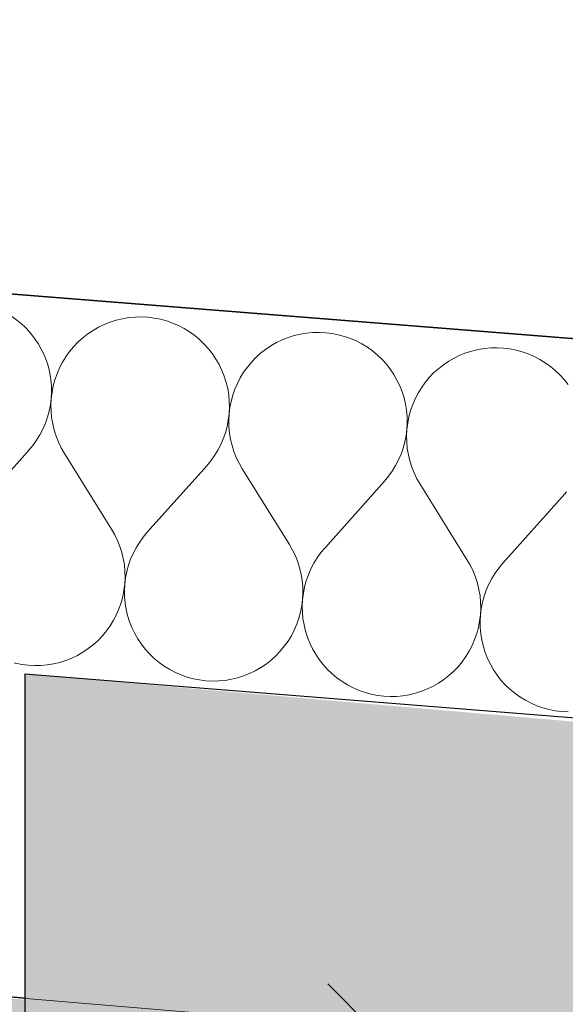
# Model space of a CAD drawing. Header units: millimetres. Extents: x -40276 to 214973, y -147941 to 35228.
# Tile 134 of 256: x -10990 to -10757, y 18677 to 19098. Entities that reach past the tile are written whole.
import ezdxf

# ---------------------------------------------------------------- set-up
doc = ezdxf.new("R2010")
doc.units = ezdxf.units.MM
doc.header["$MEASUREMENT"] = 0
doc.linetypes.add('Wipeout_Contour', pattern=[1000, 0, -1000])
for name, color, linetype in [('1._POHLED ZÁPADNÍ_2_0_plochy', 7, 'Continuous'), ('1._POHLED ZÁPADNÍ_2_akustické prvky', 7, 'Continuous'), ('1._POHLED ZÁPADNÍ_2_BT_ortho', 7, 'Continuous'), ('1._POHLED ZÁPADNÍ_2_Konstrukce - nosné', 7, 'Continuous'), ('1._POHLED ZÁPADNÍ_2_Nové_Výplně – Řezové', 7, 'Continuous'), ('1._POHLED ZÁPADNÍ_2_Výplně – Řezové', 7, 'Continuous')]:
    doc.layers.add(name, color=color, linetype=linetype)

# ---------------------------------------------------------------- blocks, each defined once
blk = doc.blocks.new('*X20', base_point=(-42174.69, -26223.67))
at = {"layer": '1._POHLED ZÁPADNÍ_2_Nové_Výplně – Řezové', "color": 21, "linetype": 'Continuous', "lineweight": 20, "true_color": 0xffaaaa}
for p, q in [((-10946.32, 18970.04), (-10948.97, 18969.41)), ((-10943.64, 18970.48), (-10946.32, 18970.04)), ((-10940.93, 18970.73), (-10943.64, 18970.48)), ((-10938.21, 18970.79), (-10940.93, 18970.73)), ((-10935.49, 18970.65), (-10938.21, 18970.79)), ((-10932.79, 18970.32), (-10935.49, 18970.65)), ((-10930.12, 18969.8), (-10932.79, 18970.32)), ((-10927.49, 18969.08), (-10930.12, 18969.8)), ((-10987.34, 18965.8), (-10988.08, 18966.51)), ((-10985.51, 18963.78), (-10987.34, 18965.8)), ((-10956.54, 18966.4), (-10958.9, 18965.05)), ((-10954.09, 18967.58), (-10956.54, 18966.4)), ((-10951.56, 18968.59), (-10954.09, 18967.58)), ((-10948.97, 18969.41), (-10951.56, 18968.59)), ((-10924.93, 18968.18), (-10927.49, 18969.08)), ((-10922.43, 18967.1), (-10924.93, 18968.18)), ((-10920.02, 18965.85), (-10922.43, 18967.1)), ((-10917.7, 18964.43), (-10920.02, 18965.85)), ((-10983.84, 18961.63), (-10985.51, 18963.78)), ((-10982.32, 18959.38), (-10983.84, 18961.63)), ((-10963.3, 18961.85), (-10965.32, 18960.03)), ((-10961.16, 18963.53), (-10963.3, 18961.85)), ((-10958.9, 18965.05), (-10961.16, 18963.53)), ((-10915.49, 18962.84), (-10917.7, 18964.43)), ((-10913.39, 18961.1), (-10915.49, 18962.84)), ((-10875.65, 18962), (-10878.18, 18961)), ((-10873.06, 18962.82), (-10875.65, 18962)), ((-10870.41, 18963.46), (-10873.06, 18962.82)), ((-10867.73, 18963.9), (-10870.41, 18963.46)), ((-10865.02, 18964.15), (-10867.73, 18963.9)), ((-10862.3, 18964.21), (-10865.02, 18964.15)), ((-10859.58, 18964.07), (-10862.3, 18964.21)), ((-10856.88, 18963.74), (-10859.58, 18964.07)), ((-10854.21, 18963.21), (-10856.88, 18963.74)), ((-10851.59, 18962.5), (-10854.21, 18963.21)), ((-10849.02, 18961.6), (-10851.59, 18962.5)), ((-10846.52, 18960.52), (-10849.02, 18961.6)), ((-10980.97, 18957.02), (-10982.32, 18959.38)), ((-10979.79, 18954.56), (-10980.97, 18957.02)), ((-10967.2, 18958.07), (-10968.94, 18955.97)), ((-10965.32, 18960.03), (-10967.2, 18958.07)), ((-10911.43, 18959.22), (-10913.39, 18961.1)), ((-10909.61, 18957.2), (-10911.43, 18959.22)), ((-10907.93, 18955.05), (-10909.61, 18957.2)), ((-10885.25, 18956.95), (-10887.39, 18955.27)), ((-10882.99, 18958.47), (-10885.25, 18956.95)), ((-10880.63, 18959.82), (-10882.99, 18958.47)), ((-10878.18, 18961), (-10880.63, 18959.82)), ((-10844.11, 18959.27), (-10846.52, 18960.52)), ((-10841.79, 18957.84), (-10844.11, 18959.27)), ((-10839.58, 18956.26), (-10841.79, 18957.84)), ((-10791.82, 18957.32), (-10794.51, 18956.88)), ((-10789.12, 18957.57), (-10791.82, 18957.32)), ((-10786.4, 18957.63), (-10789.12, 18957.57)), ((-10783.68, 18957.49), (-10786.4, 18957.63)), ((-10780.98, 18957.16), (-10783.68, 18957.49)), ((-10778.31, 18956.63), (-10780.98, 18957.16)), ((-10978.79, 18952.03), (-10979.79, 18954.56)), ((-10970.52, 18953.76), (-10971.95, 18951.44)), ((-10968.94, 18955.97), (-10970.52, 18953.76)), ((-10906.42, 18952.8), (-10907.93, 18955.05)), ((-10905.07, 18950.43), (-10906.42, 18952.8)), ((-10889.41, 18953.45), (-10891.3, 18951.48)), ((-10887.39, 18955.27), (-10889.41, 18953.45)), ((-10837.49, 18954.52), (-10839.58, 18956.26)), ((-10835.53, 18952.64), (-10837.49, 18954.52)), ((-10804.73, 18953.24), (-10807.09, 18951.88)), ((-10802.28, 18954.42), (-10804.73, 18953.24)), ((-10799.75, 18955.42), (-10802.28, 18954.42)), ((-10797.15, 18956.24), (-10799.75, 18955.42)), ((-10794.51, 18956.88), (-10797.15, 18956.24)), ((-10775.68, 18955.92), (-10778.31, 18956.63)), ((-10773.12, 18955.02), (-10775.68, 18955.92)), ((-10770.62, 18953.94), (-10773.12, 18955.02)), ((-10768.2, 18952.69), (-10770.62, 18953.94)), ((-10977.97, 18949.44), (-10978.79, 18952.03)), ((-10977.34, 18946.79), (-10977.97, 18949.44)), ((-10973.2, 18949.03), (-10974.28, 18946.53)), ((-10971.95, 18951.44), (-10973.2, 18949.03)), ((-10903.89, 18947.98), (-10905.07, 18950.43)), ((-10893.03, 18949.39), (-10894.62, 18947.18)), ((-10891.3, 18951.48), (-10893.03, 18949.39)), ((-10833.7, 18950.62), (-10835.53, 18952.64)), ((-10832.03, 18948.47), (-10833.7, 18950.62)), ((-10811.49, 18948.69), (-10813.51, 18946.87)), ((-10809.34, 18950.37), (-10811.49, 18948.69)), ((-10807.09, 18951.88), (-10809.34, 18950.37)), ((-10765.89, 18951.26), (-10768.2, 18952.69)), ((-10763.67, 18949.68), (-10765.89, 18951.26)), ((-10761.58, 18947.94), (-10763.67, 18949.68)), ((-10976.9, 18944.11), (-10977.34, 18946.79)), ((-10974.28, 18946.53), (-10975.17, 18943.96)), ((-10902.88, 18945.45), (-10903.89, 18947.98)), ((-10902.07, 18942.86), (-10902.88, 18945.45)), ((-10896.04, 18944.86), (-10897.29, 18942.45)), ((-10894.62, 18947.18), (-10896.04, 18944.86)), ((-10830.51, 18946.21), (-10832.03, 18948.47)), ((-10829.16, 18943.85), (-10830.51, 18946.21)), ((-10815.39, 18944.9), (-10817.13, 18942.81)), ((-10813.51, 18946.87), (-10815.39, 18944.9)), ((-10759.62, 18946.05), (-10761.58, 18947.94)), ((-10757.8, 18944.03), (-10759.62, 18946.05)), ((-10976.65, 18941.4), (-10976.9, 18944.11)), ((-10976.6, 18938.68), (-10976.65, 18941.4)), ((-10975.88, 18941.33), (-10976.41, 18938.66)), ((-10975.17, 18943.96), (-10975.88, 18941.33)), ((-10901.43, 18940.21), (-10902.07, 18942.86)), ((-10900.99, 18937.53), (-10901.43, 18940.21)), ((-10897.29, 18942.45), (-10898.37, 18939.95)), ((-10827.98, 18941.4), (-10829.16, 18943.85)), ((-10826.98, 18938.87), (-10827.98, 18941.4)), ((-10818.71, 18940.6), (-10820.13, 18938.28)), ((-10817.13, 18942.81), (-10818.71, 18940.6)), ((-10756.12, 18941.89), (-10757.8, 18944.03)), ((-10977.07, 18933.26), (-10976.74, 18935.96)), ((-10976.74, 18935.96), (-10976.87, 18933.25)), ((-10976.74, 18935.96), (-10976.6, 18938.68)), ((-10976.41, 18938.66), (-10976.74, 18935.96)), ((-10900.74, 18934.82), (-10900.99, 18937.53)), ((-10899.27, 18937.38), (-10899.98, 18934.75)), ((-10898.37, 18939.95), (-10899.27, 18937.38)), ((-10826.16, 18936.28), (-10826.98, 18938.87)), ((-10825.53, 18933.63), (-10826.16, 18936.28)), ((-10820.13, 18938.28), (-10821.39, 18935.86)), ((-10977.59, 18930.59), (-10977.07, 18933.26)), ((-10976.87, 18933.25), (-10976.81, 18930.53)), ((-10900.83, 18929.38), (-10900.69, 18932.1)), ((-10900.5, 18932.08), (-10900.83, 18929.38)), ((-10900.69, 18932.1), (-10900.74, 18934.82)), ((-10899.98, 18934.75), (-10900.5, 18932.08)), ((-10825.09, 18930.95), (-10825.53, 18933.63)), ((-10822.46, 18933.37), (-10823.36, 18930.8)), ((-10821.39, 18935.86), (-10822.46, 18933.37)), ((-10979.21, 18925.4), (-10978.31, 18927.97)), ((-10978.31, 18927.97), (-10977.59, 18930.59)), ((-10976.81, 18930.53), (-10976.56, 18927.82)), ((-10976.56, 18927.82), (-10976.12, 18925.13)), ((-10901.16, 18926.68), (-10900.83, 18929.38)), ((-10900.83, 18929.38), (-10900.97, 18926.67)), ((-10824.84, 18928.24), (-10825.09, 18930.95)), ((-10824.78, 18925.52), (-10824.84, 18928.24)), ((-10824.07, 18928.17), (-10824.59, 18925.5)), ((-10823.36, 18930.8), (-10824.07, 18928.17)), ((-10980.29, 18922.91), (-10979.21, 18925.4)), ((-10976.12, 18925.13), (-10975.48, 18922.49)), ((-10902.4, 18921.39), (-10901.69, 18924.01)), ((-10901.69, 18924.01), (-10901.16, 18926.68)), ((-10900.97, 18926.67), (-10900.91, 18923.95)), ((-10900.91, 18923.95), (-10900.66, 18921.24)), ((-10824.92, 18922.8), (-10824.78, 18925.52)), ((-10824.59, 18925.5), (-10824.92, 18922.8)), ((-10982.97, 18918.17), (-10981.55, 18920.49)), ((-10981.55, 18920.49), (-10980.29, 18922.91)), ((-10975.48, 18922.49), (-10974.66, 18919.9)), ((-10974.66, 18919.9), (-10973.66, 18917.37)), ((-10903.3, 18918.82), (-10902.4, 18921.39)), ((-10900.66, 18921.24), (-10900.21, 18918.55)), ((-10825.78, 18917.43), (-10825.26, 18920.1)), ((-10825.26, 18920.1), (-10824.92, 18922.8)), ((-10824.92, 18922.8), (-10825.06, 18920.08)), ((-10825.06, 18920.08), (-10825, 18917.36)), ((-10986.3, 18913.87), (-10984.56, 18915.97)), ((-10984.56, 18915.97), (-10982.97, 18918.17)), ((-10973.66, 18917.37), (-10972.47, 18914.92)), ((-10972.47, 18914.92), (-10971.12, 18912.56)), ((-10905.64, 18913.91), (-10904.38, 18916.32)), ((-10904.38, 18916.32), (-10903.3, 18918.82)), ((-10900.21, 18918.55), (-10899.58, 18915.91)), ((-10899.58, 18915.91), (-10898.75, 18913.31)), ((-10826.5, 18914.81), (-10825.78, 18917.43)), ((-10825, 18917.36), (-10824.75, 18914.65)), ((-10986.3, 18913.87), (-10988.08, 18911.88)), ((-10971.12, 18912.56), (-10950.98, 18880.22)), ((-10908.65, 18909.38), (-10907.06, 18911.59)), ((-10907.06, 18911.59), (-10905.64, 18913.91)), ((-10898.75, 18913.31), (-10897.75, 18910.79)), ((-10897.75, 18910.79), (-10896.57, 18908.34)), ((-10828.48, 18909.74), (-10827.4, 18912.24)), ((-10827.4, 18912.24), (-10826.5, 18914.81)), ((-10824.75, 18914.65), (-10824.31, 18911.97)), ((-10824.31, 18911.97), (-10823.67, 18909.33)), ((-10910.39, 18907.29), (-10935.8, 18878.91)), ((-10910.39, 18907.29), (-10908.65, 18909.38)), ((-10896.57, 18908.34), (-10895.21, 18905.98)), ((-10831.16, 18905.01), (-10829.73, 18907.33)), ((-10829.73, 18907.33), (-10828.48, 18909.74)), ((-10823.67, 18909.33), (-10822.85, 18906.73)), ((-10822.85, 18906.73), (-10821.84, 18904.2)), ((-10895.21, 18905.98), (-10875.07, 18873.64)), ((-10834.49, 18900.71), (-10832.75, 18902.8)), ((-10832.75, 18902.8), (-10831.16, 18905.01)), ((-10821.84, 18904.2), (-10820.66, 18901.75)), ((-10834.49, 18900.71), (-10859.89, 18872.32)), ((-10820.66, 18901.75), (-10819.31, 18899.4)), ((-10819.31, 18899.4), (-10799.17, 18867.06)), ((-10758.58, 18894.13), (-10783.99, 18865.74)), ((-10758.58, 18894.13), (-10756.84, 18896.22)), ((-10949.62, 18877.86), (-10950.98, 18880.22)), ((-10948.44, 18875.41), (-10949.62, 18877.86)), ((-10935.8, 18878.91), (-10937.54, 18876.81)), ((-10947.44, 18872.88), (-10948.44, 18875.41)), ((-10939.12, 18874.6), (-10940.55, 18872.29)), ((-10937.54, 18876.81), (-10939.12, 18874.6)), ((-10873.72, 18871.28), (-10875.07, 18873.64)), ((-10946.61, 18870.29), (-10947.44, 18872.88)), ((-10945.98, 18867.65), (-10946.61, 18870.29)), ((-10941.81, 18869.87), (-10942.89, 18867.38)), ((-10940.55, 18872.29), (-10941.81, 18869.87)), ((-10872.53, 18868.83), (-10873.72, 18871.28)), ((-10871.53, 18866.3), (-10872.53, 18868.83)), ((-10861.63, 18870.23), (-10863.22, 18868.02)), ((-10859.89, 18872.32), (-10861.63, 18870.23)), ((-10945.53, 18864.96), (-10945.98, 18867.65)), ((-10945.28, 18862.25), (-10945.53, 18864.96)), ((-10943.79, 18864.81), (-10944.5, 18862.19)), ((-10942.89, 18867.38), (-10943.79, 18864.81)), ((-10870.71, 18863.71), (-10871.53, 18866.3)), ((-10864.64, 18865.71), (-10865.9, 18863.29)), ((-10863.22, 18868.02), (-10864.64, 18865.71)), ((-10797.81, 18864.7), (-10799.17, 18867.06)), ((-10796.63, 18862.25), (-10797.81, 18864.7)), ((-10783.99, 18865.74), (-10785.73, 18863.65)), ((-10945.22, 18859.53), (-10945.28, 18862.25)), ((-10944.5, 18862.19), (-10945.03, 18859.52)), ((-10870.07, 18861.06), (-10870.71, 18863.71)), ((-10869.63, 18858.38), (-10870.07, 18861.06)), ((-10866.98, 18860.8), (-10867.88, 18858.23)), ((-10865.9, 18863.29), (-10866.98, 18860.8)), ((-10795.62, 18859.72), (-10796.63, 18862.25)), ((-10787.31, 18861.44), (-10788.74, 18859.12)), ((-10785.73, 18863.65), (-10787.31, 18861.44)), ((-10945.69, 18854.12), (-10945.36, 18856.82)), ((-10945.36, 18856.82), (-10945.5, 18854.1)), ((-10945.36, 18856.82), (-10945.22, 18859.53)), ((-10945.03, 18859.52), (-10945.36, 18856.82)), ((-10869.38, 18855.67), (-10869.63, 18858.38)), ((-10867.88, 18858.23), (-10868.6, 18855.6)), ((-10794.8, 18857.13), (-10795.62, 18859.72)), ((-10794.17, 18854.48), (-10794.8, 18857.13)), ((-10789.99, 18856.71), (-10791.08, 18854.21)), ((-10788.74, 18859.12), (-10789.99, 18856.71)), ((-10946.21, 18851.45), (-10945.69, 18854.12)), ((-10945.5, 18854.1), (-10945.45, 18851.38)), ((-10869.45, 18850.23), (-10869.32, 18852.95)), ((-10869.12, 18852.93), (-10869.45, 18850.23)), ((-10869.32, 18852.95), (-10869.38, 18855.67)), ((-10868.6, 18855.6), (-10869.12, 18852.93)), ((-10793.72, 18851.8), (-10794.17, 18854.48)), ((-10791.08, 18854.21), (-10791.98, 18851.65)), ((-10947.82, 18846.25), (-10946.92, 18848.82)), ((-10946.92, 18848.82), (-10946.21, 18851.45)), ((-10945.45, 18851.38), (-10945.2, 18848.67)), ((-10945.2, 18848.67), (-10944.76, 18845.99)), ((-10869.78, 18847.53), (-10869.45, 18850.23)), ((-10869.45, 18850.23), (-10869.59, 18847.52)), ((-10793.47, 18849.09), (-10793.72, 18851.8)), ((-10793.41, 18846.37), (-10793.47, 18849.09)), ((-10792.69, 18849.02), (-10793.22, 18846.35)), ((-10791.98, 18851.65), (-10792.69, 18849.02)), ((-10950.15, 18841.34), (-10948.9, 18843.75)), ((-10948.9, 18843.75), (-10947.82, 18846.25)), ((-10944.76, 18845.99), (-10944.12, 18843.34)), ((-10871.02, 18842.24), (-10870.31, 18844.86)), ((-10870.31, 18844.86), (-10869.78, 18847.53)), ((-10869.59, 18847.52), (-10869.54, 18844.8)), ((-10869.54, 18844.8), (-10869.29, 18842.09)), ((-10793.88, 18840.95), (-10793.55, 18843.65)), ((-10793.55, 18843.65), (-10793.69, 18840.94)), ((-10793.55, 18843.65), (-10793.41, 18846.37)), ((-10793.22, 18846.35), (-10793.55, 18843.65)), ((-10951.57, 18839.02), (-10950.15, 18841.34)), ((-10944.12, 18843.34), (-10943.31, 18840.74)), ((-10943.31, 18840.74), (-10942.3, 18838.22)), ((-10872.99, 18837.17), (-10871.91, 18839.67)), ((-10871.91, 18839.67), (-10871.02, 18842.24)), ((-10869.29, 18842.09), (-10868.85, 18839.4)), ((-10868.85, 18839.4), (-10868.22, 18836.76)), ((-10794.4, 18838.28), (-10793.88, 18840.95)), ((-10793.69, 18840.94), (-10793.63, 18838.22)), ((-10954.89, 18834.71), (-10953.16, 18836.81)), ((-10953.16, 18836.81), (-10951.57, 18839.02)), ((-10942.3, 18838.22), (-10941.12, 18835.76)), ((-10941.12, 18835.76), (-10939.77, 18833.4)), ((-10874.24, 18834.76), (-10872.99, 18837.17)), ((-10868.22, 18836.76), (-10867.4, 18834.16)), ((-10796.01, 18833.09), (-10795.11, 18835.66)), ((-10795.11, 18835.66), (-10794.4, 18838.28)), ((-10793.63, 18838.22), (-10793.39, 18835.51)), ((-10793.39, 18835.51), (-10792.94, 18832.82)), ((-10960.94, 18829.25), (-10958.8, 18830.93)), ((-10958.8, 18830.93), (-10956.78, 18832.75)), ((-10956.78, 18832.75), (-10954.89, 18834.71)), ((-10939.77, 18833.4), (-10938.25, 18831.14)), ((-10938.25, 18831.14), (-10936.58, 18829)), ((-10877.25, 18830.23), (-10875.67, 18832.44)), ((-10875.67, 18832.44), (-10874.24, 18834.76)), ((-10867.4, 18834.16), (-10866.4, 18831.63)), ((-10866.4, 18831.63), (-10865.22, 18829.18)), ((-10797.09, 18830.59), (-10796.01, 18833.09)), ((-10792.94, 18832.82), (-10792.31, 18830.18)), ((-10965.56, 18826.38), (-10963.2, 18827.73)), ((-10963.2, 18827.73), (-10960.94, 18829.25)), ((-10936.58, 18829), (-10934.76, 18826.98)), ((-10934.76, 18826.98), (-10932.8, 18825.1)), ((-10880.87, 18826.17), (-10878.99, 18828.13)), ((-10878.99, 18828.13), (-10877.25, 18830.23)), ((-10865.22, 18829.18), (-10863.87, 18826.82)), ((-10863.87, 18826.82), (-10862.35, 18824.56)), ((-10799.76, 18825.86), (-10798.34, 18828.18)), ((-10798.34, 18828.18), (-10797.09, 18830.59)), ((-10792.31, 18830.18), (-10791.49, 18827.58)), ((-10791.49, 18827.58), (-10790.49, 18825.05)), ((-10978.46, 18822.3), (-10975.78, 18822.74)), ((-10975.78, 18822.74), (-10973.13, 18823.37)), ((-10973.13, 18823.37), (-10970.54, 18824.19)), ((-10970.54, 18824.19), (-10968.01, 18825.2)), ((-10968.01, 18825.2), (-10965.56, 18826.38)), ((-10932.8, 18825.1), (-10930.7, 18823.36)), ((-10930.7, 18823.36), (-10928.49, 18821.77)), ((-10887.29, 18821.15), (-10885.03, 18822.67)), ((-10885.03, 18822.67), (-10882.89, 18824.35)), ((-10882.89, 18824.35), (-10880.87, 18826.17)), ((-10862.35, 18824.56), (-10860.67, 18822.42)), ((-10803.08, 18821.55), (-10801.35, 18823.64)), ((-10801.35, 18823.64), (-10799.76, 18825.86)), ((-10790.49, 18825.05), (-10789.31, 18822.6)), ((-10789.31, 18822.6), (-10787.96, 18820.24)), ((-10988.08, 18822.31), (-10986.61, 18822.13)), ((-10986.61, 18822.13), (-10983.89, 18821.99)), ((-10983.89, 18821.99), (-10981.17, 18822.05)), ((-10981.17, 18822.05), (-10978.46, 18822.3)), ((-10928.49, 18821.77), (-10926.17, 18820.35)), ((-10926.17, 18820.35), (-10923.76, 18819.09)), ((-10923.76, 18819.09), (-10921.26, 18818.01)), ((-10894.63, 18817.61), (-10892.1, 18818.62)), ((-10892.1, 18818.62), (-10889.65, 18819.8)), ((-10889.65, 18819.8), (-10887.29, 18821.15)), ((-10860.67, 18822.42), (-10858.85, 18820.4)), ((-10858.85, 18820.4), (-10856.89, 18818.52)), ((-10856.89, 18818.52), (-10854.8, 18816.78)), ((-10806.98, 18817.76), (-10804.97, 18819.59)), ((-10804.97, 18819.59), (-10803.08, 18821.55)), ((-10787.96, 18820.24), (-10786.44, 18817.98)), ((-10921.26, 18818.01), (-10918.7, 18817.12)), ((-10918.7, 18817.12), (-10916.07, 18816.4)), ((-10916.07, 18816.4), (-10913.4, 18815.88)), ((-10913.4, 18815.88), (-10910.7, 18815.55)), ((-10910.7, 18815.55), (-10907.98, 18815.41)), ((-10907.98, 18815.41), (-10905.26, 18815.47)), ((-10905.26, 18815.47), (-10902.55, 18815.72)), ((-10902.55, 18815.72), (-10899.87, 18816.16)), ((-10899.87, 18816.16), (-10897.22, 18816.79)), ((-10897.22, 18816.79), (-10894.63, 18817.61)), ((-10854.8, 18816.78), (-10852.59, 18815.19)), ((-10852.59, 18815.19), (-10850.27, 18813.77)), ((-10813.75, 18813.22), (-10811.39, 18814.57)), ((-10811.39, 18814.57), (-10809.13, 18816.09)), ((-10809.13, 18816.09), (-10806.98, 18817.76)), ((-10786.44, 18817.98), (-10784.77, 18815.84)), ((-10784.77, 18815.84), (-10782.95, 18813.82)), ((-10850.27, 18813.77), (-10847.85, 18812.51)), ((-10847.85, 18812.51), (-10845.36, 18811.43)), ((-10845.36, 18811.43), (-10842.79, 18810.53)), ((-10842.79, 18810.53), (-10840.16, 18809.82)), ((-10823.96, 18809.58), (-10821.32, 18810.21)), ((-10821.32, 18810.21), (-10818.72, 18811.03)), ((-10818.72, 18811.03), (-10816.2, 18812.04)), ((-10816.2, 18812.04), (-10813.75, 18813.22)), ((-10782.95, 18813.82), (-10780.98, 18811.93)), ((-10780.98, 18811.93), (-10778.89, 18810.19)), ((-10778.89, 18810.19), (-10776.68, 18808.61)), ((-10840.16, 18809.82), (-10837.49, 18809.3)), ((-10837.49, 18809.3), (-10834.79, 18808.97)), ((-10834.79, 18808.97), (-10832.08, 18808.83)), ((-10832.08, 18808.83), (-10829.36, 18808.88)), ((-10829.36, 18808.88), (-10826.65, 18809.13)), ((-10826.65, 18809.13), (-10823.96, 18809.58)), ((-10776.68, 18808.61), (-10774.36, 18807.19)), ((-10774.36, 18807.19), (-10771.95, 18805.93)), ((-10771.95, 18805.93), (-10769.45, 18804.85)), ((-10769.45, 18804.85), (-10766.88, 18803.95)), ((-10766.88, 18803.95), (-10764.26, 18803.24)), ((-10764.26, 18803.24), (-10761.59, 18802.72)), ((-10761.59, 18802.72), (-10758.89, 18802.39)), ((-10758.89, 18802.39), (-10756.17, 18802.25))]:
    blk.add_line(p, q, dxfattribs=at)
blk = doc.blocks.new('*X21', base_point=(-42174.69, -26223.67))
at = {"layer": '1._POHLED ZÁPADNÍ_2_Nové_Výplně – Řezové', "color": 21, "linetype": 'Continuous', "lineweight": 20, "true_color": 0xffaaaa}
for p, q in [((-11100.78, 18982.57), (-11103.37, 18981.75)), ((-11098.13, 18983.2), (-11100.78, 18982.57)), ((-11095.45, 18983.64), (-11098.13, 18983.2)), ((-11092.74, 18983.9), (-11095.45, 18983.64)), ((-11090.02, 18983.95), (-11092.74, 18983.9)), ((-11087.3, 18983.81), (-11090.02, 18983.95)), ((-11084.6, 18983.48), (-11087.3, 18983.81)), ((-11081.93, 18982.96), (-11084.6, 18983.48)), ((-11079.31, 18982.25), (-11081.93, 18982.96)), ((-11076.74, 18981.35), (-11079.31, 18982.25)), ((-11110.71, 18978.21), (-11112.97, 18976.69)), ((-11108.35, 18979.56), (-11110.71, 18978.21)), ((-11105.9, 18980.74), (-11108.35, 18979.56)), ((-11103.37, 18981.75), (-11105.9, 18980.74)), ((-11074.24, 18980.27), (-11076.74, 18981.35)), ((-11071.83, 18979.01), (-11074.24, 18980.27)), ((-11069.51, 18977.59), (-11071.83, 18979.01)), ((-11115.11, 18975.02), (-11117.13, 18973.19)), ((-11112.97, 18976.69), (-11115.11, 18975.02)), ((-11067.3, 18976), (-11069.51, 18977.59)), ((-11065.21, 18974.26), (-11067.3, 18976)), ((-11063.24, 18972.38), (-11065.21, 18974.26)), ((-11029.99, 18974.16), (-11032.44, 18972.98)), ((-11027.47, 18975.17), (-11029.99, 18974.16)), ((-11024.87, 18975.99), (-11027.47, 18975.17)), ((-11022.23, 18976.62), (-11024.87, 18975.99)), ((-11019.54, 18977.06), (-11022.23, 18976.62)), ((-11016.83, 18977.31), (-11019.54, 18977.06)), ((-11014.11, 18977.37), (-11016.83, 18977.31)), ((-11011.4, 18977.23), (-11014.11, 18977.37)), ((-11008.7, 18976.9), (-11011.4, 18977.23)), ((-11006.03, 18976.38), (-11008.7, 18976.9)), ((-11003.4, 18975.66), (-11006.03, 18976.38)), ((-11000.83, 18974.77), (-11003.4, 18975.66)), ((-10998.33, 18973.69), (-11000.83, 18974.77)), ((-11119.01, 18971.23), (-11120.75, 18969.14)), ((-11117.13, 18973.19), (-11119.01, 18971.23)), ((-11061.42, 18970.36), (-11063.24, 18972.38)), ((-11059.75, 18968.22), (-11061.42, 18970.36)), ((-11037.06, 18970.11), (-11039.21, 18968.43)), ((-11034.8, 18971.63), (-11037.06, 18970.11)), ((-11032.44, 18972.98), (-11034.8, 18971.63)), ((-10995.92, 18972.43), (-10998.33, 18973.69)), ((-10993.6, 18971.01), (-10995.92, 18972.43)), ((-10991.39, 18969.42), (-10993.6, 18971.01)), ((-11122.33, 18966.92), (-11123.1, 18965.67)), ((-11120.75, 18969.14), (-11122.33, 18966.92)), ((-11058.23, 18965.96), (-11059.75, 18968.22)), ((-11056.88, 18963.6), (-11058.23, 18965.96)), ((-11041.22, 18966.61), (-11043.11, 18964.65)), ((-11039.21, 18968.43), (-11041.22, 18966.61)), ((-10989.3, 18967.68), (-10991.39, 18969.42)), ((-10988.08, 18966.51), (-10989.3, 18967.68)), ((-11055.7, 18961.15), (-11056.88, 18963.6)), ((-11054.7, 18958.62), (-11055.7, 18961.15)), ((-11044.84, 18962.55), (-11046.43, 18960.34)), ((-11043.11, 18964.65), (-11044.84, 18962.55)), ((-11053.88, 18956.02), (-11054.7, 18958.62)), ((-11047.85, 18958.02), (-11049.1, 18955.61)), ((-11046.43, 18960.34), (-11047.85, 18958.02)), ((-11053.25, 18953.38), (-11053.88, 18956.02)), ((-11052.8, 18950.69), (-11053.25, 18953.38)), ((-11050.18, 18953.11), (-11051.08, 18950.54)), ((-11049.1, 18955.61), (-11050.18, 18953.11)), ((-11052.56, 18947.98), (-11052.8, 18950.69)), ((-11051.08, 18950.54), (-11051.79, 18947.92)), ((-11052.64, 18942.55), (-11052.5, 18945.26)), ((-11052.31, 18945.25), (-11052.64, 18942.55)), ((-11052.5, 18945.26), (-11052.56, 18947.98)), ((-11051.79, 18947.92), (-11052.31, 18945.25)), ((-11052.97, 18939.85), (-11052.64, 18942.55)), ((-11052.64, 18942.55), (-11052.78, 18939.83)), ((-11054.21, 18934.55), (-11053.5, 18937.18)), ((-11053.5, 18937.18), (-11052.97, 18939.85)), ((-11052.78, 18939.83), (-11052.72, 18937.11)), ((-11052.72, 18937.11), (-11052.47, 18934.4)), ((-11056.19, 18929.49), (-11055.11, 18931.98)), ((-11055.11, 18931.98), (-11054.21, 18934.55)), ((-11052.47, 18934.4), (-11052.02, 18931.72)), ((-11057.45, 18927.07), (-11056.19, 18929.49)), ((-11052.02, 18931.72), (-11051.39, 18929.07)), ((-11051.39, 18929.07), (-11050.57, 18926.48)), ((-11060.46, 18922.55), (-11058.88, 18924.76)), ((-11058.88, 18924.76), (-11057.45, 18927.07)), ((-11050.57, 18926.48), (-11049.56, 18923.95)), ((-11049.56, 18923.95), (-11048.38, 18921.5)), ((-11062.2, 18920.46), (-11071.8, 18909.73)), ((-11062.2, 18920.46), (-11060.46, 18922.55)), ((-11048.38, 18921.5), (-11047.02, 18919.14)), ((-11047.02, 18919.14), (-11026.88, 18886.8)), ((-10988.08, 18911.88), (-11011.7, 18885.49)), ((-11025.53, 18884.44), (-11026.88, 18886.8)), ((-11024.35, 18881.99), (-11025.53, 18884.44)), ((-11023.34, 18879.47), (-11024.35, 18881.99)), ((-11013.44, 18883.4), (-11015.03, 18881.19)), ((-11011.7, 18885.49), (-11013.44, 18883.4)), ((-11022.52, 18876.87), (-11023.34, 18879.47)), ((-11016.46, 18878.87), (-11017.71, 18876.46)), ((-11015.03, 18881.19), (-11016.46, 18878.87)), ((-11021.88, 18874.23), (-11022.52, 18876.87)), ((-11021.44, 18871.54), (-11021.88, 18874.23)), ((-11018.79, 18873.96), (-11019.69, 18871.39)), ((-11017.71, 18876.46), (-11018.79, 18873.96)), ((-11021.19, 18868.83), (-11021.44, 18871.54)), ((-11021.13, 18866.11), (-11021.19, 18868.83)), ((-11020.41, 18868.77), (-11020.93, 18866.1)), ((-11019.69, 18871.39), (-11020.41, 18868.77)), ((-11021.27, 18863.4), (-11021.13, 18866.11)), ((-11020.93, 18866.1), (-11021.27, 18863.4)), ((-11022.12, 18858.03), (-11021.6, 18860.7)), ((-11021.6, 18860.7), (-11021.27, 18863.4)), ((-11021.27, 18863.4), (-11021.41, 18860.68)), ((-11021.41, 18860.68), (-11021.35, 18857.96)), ((-11022.64, 18856.11), (-11022.12, 18858.03)), ((-11021.35, 18857.96), (-11021.1, 18855.25)), ((-11021.1, 18855.25), (-11020.94, 18854.27)), ((-10992.35, 18823.09), (-10991.98, 18822.98)), ((-10991.98, 18822.98), (-10989.31, 18822.46)), ((-10989.31, 18822.46), (-10988.08, 18822.31))]:
    blk.add_line(p, q, dxfattribs=at)

msp = doc.modelspace()

# ---------------------------------------------------------------- hatches: boundary and pattern name
at = {"layer": '1._POHLED ZÁPADNÍ_2_0_plochy', "linetype": 'Continuous', "lineweight": 20, "true_color": 0xffaaaa}
h = msp.add_hatch(dxfattribs=at)
h.set_pattern_fill('Izolační_tvárnice_0002', color=21, style=0, pattern_type=2)
h.set_pattern_definition([(315, (-10360.18, 9405.31), (63.6396, 63.6396), [])])
h.paths.add_polyline_path([(-10906.33, 18690.21), (-10970.68, 9084.15), (-20311.44, 10009.93), (-20479.41, 269.75), (-242.33, 419.76), (-238.38, 17796.01)])
at = {"layer": '1._POHLED ZÁPADNÍ_2_Konstrukce - nosné', "linetype": 'Continuous', "lineweight": 13, "true_color": 0x6a6a6a}
h = msp.add_hatch(dxfattribs=at)
h.set_pattern_fill('Kámen___štěrk_01_0002', color=251, style=0, pattern_type=2)
h.set_pattern_definition([(45, (0, 0), (-63.6396, 63.6396), []), (90, (-63.64, 63.64), (-81, 0), [0, -54, 0, -81]), (155, (5e-14, 127.28), (34.23208, 73.41093), [0, -39.6, 0, -68.4])])
h.paths.add_polyline_path([(-24397.07, 19334.69), (-10937.1, 18299.44), (-10908.34, 18673.33), (-24354.18, 19707.5)])
at = {"layer": '1._POHLED ZÁPADNÍ_2_Výplně – Řezové', "linetype": 'Continuous', "lineweight": 13}
for points in [[(-10537.62, 18327.69), (-10988.52, 18818.47), (-10987.7, 18366.71)], [(-10538.45, 18779.45), (-10988.52, 18818.47), (-10537.62, 18327.69)]]:
    msp.add_hatch(color=254, dxfattribs=at).paths.add_polyline_path(points)

# ---------------------------------------------------------------- next in the draw order: wipeouts: each hides what was drawn before it
at = {"color": 254, "linetype": 'Wipeout_Contour', "lineweight": 0, "ltscale": 65698.472914}
msp.add_wipeout([(-10988.08, 18818.43), (-11148.08, 18992.91), (-11148.08, 18832.31)], dxfattribs=at).dxf.layer = '1._POHLED ZÁPADNÍ_2_Nové_Výplně – Řezové'

# ---------------------------------------------------------------- next in the draw order: wipeouts: each hides what was drawn before it
at = {"color": 254, "linetype": 'Wipeout_Contour', "lineweight": 0, "ltscale": 82830.965884}
msp.add_wipeout([(-10988.08, 18818.43), (-6352.11, 18416.47), (-6339.29, 18575.96), (-10988.08, 18979.03)], dxfattribs=at).dxf.layer = '1._POHLED ZÁPADNÍ_2_Nové_Výplně – Řezové'

# ---------------------------------------------------------------- next in the draw order: block references
at = {"layer": '1._POHLED ZÁPADNÍ_2_0_plochy', "color": 9, "linetype": 'Continuous', "lineweight": 13}
msp.add_blockref('*X20', (-42174.69, -26223.67), dxfattribs=at)

# ---------------------------------------------------------------- next in the draw order: wipeouts: each hides what was drawn before it
at = {"color": 254, "linetype": 'Wipeout_Contour', "lineweight": 0, "ltscale": 65745.491237}
msp.add_wipeout([(-10988.08, 18979.03), (-11148.08, 18992.91), (-10988.08, 18818.43)], dxfattribs=at).dxf.layer = '1._POHLED ZÁPADNÍ_2_Nové_Výplně – Řezové'

# ---------------------------------------------------------------- next in the draw order: block references
at = {"layer": '1._POHLED ZÁPADNÍ_2_0_plochy', "color": 9, "linetype": 'Continuous', "lineweight": 13}
msp.add_blockref('*X21', (-42174.69, -26223.67), dxfattribs=at)

# ---------------------------------------------------------------- next in the draw order: wipeouts: each hides what was drawn before it
at = {"color": 254, "linetype": 'Wipeout_Contour', "lineweight": 0, "ltscale": 87112.930605}
msp.add_wipeout([(-11148.08, 18832.31), (-11148.08, 18692.69), (-10988.08, 18680.14), (-10988.08, 18818.43)], dxfattribs=at).dxf.layer = '1._POHLED ZÁPADNÍ_2_Nové_Výplně – Řezové'

# ---------------------------------------------------------------- next in the draw order: linework, layer by layer
at = {"layer": '1._POHLED ZÁPADNÍ_2_akustické prvky', "color": 1, "linetype": 'Continuous', "lineweight": 35}
msp.add_line((-11148.08, 18992.91), (-161.69, 18118.67), dxfattribs=at)
at = {"layer": '1._POHLED ZÁPADNÍ_2_BT_ortho', "color": 142, "linetype": 'Continuous', "lineweight": 20, "true_color": 0x0080c0, "flags": 128}
msp.add_lwpolyline([(-1163.34, 17864.45), (-11029.43, 18683.38), (-24351.81, 19728.14), (-25320.42, 13819.16), (-25595.36, 12086.61)], dxfattribs=at)
at = {"layer": '1._POHLED ZÁPADNÍ_2_Konstrukce - nosné', "color": 7, "linetype": 'Continuous', "lineweight": 25}
for p, q in [((-10988.08, 18680.14), (-24393.2, 19718.67)), ((-10988.08, 18818.43), (-10988.08, 17536.8)), ((-10988.08, 18818.43), (-321.45, 17970.06))]:
    msp.add_line(p, q, dxfattribs=at)

doc.saveas('drawing.dxf')
